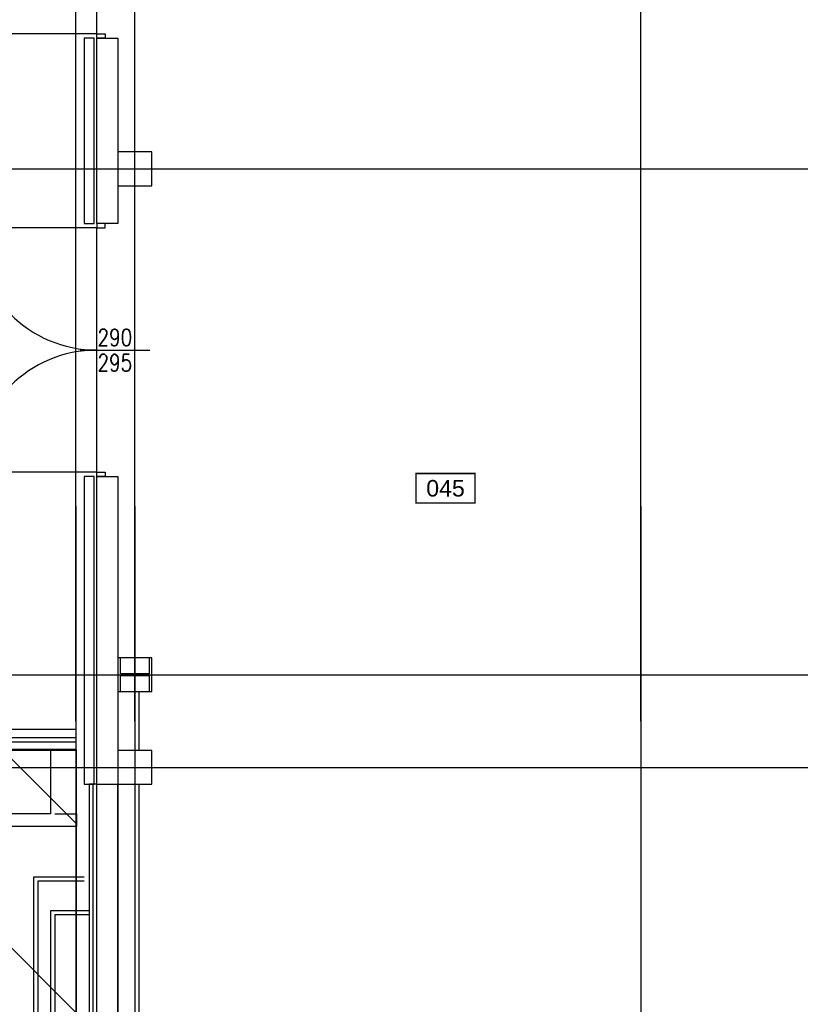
# Model space of a CAD drawing. Header units: centimetres. Extents: x -228435 to 111511, y -89367 to 428125.
# Tile 41 of 219: x -72505 to -63250, y 74190 to 85869. Entities that reach past the tile are written whole.
import ezdxf
from ezdxf.enums import TextEntityAlignment as Align

# ---------------------------------------------------------------- set-up
doc = ezdxf.new("R2010")
doc.units = ezdxf.units.CM
doc.header["$LTSCALE"] = 50
doc.linetypes.add('DASHDOT2', pattern=[12.7, 6.35, -3.175, 0, -3.175])
doc.linetypes.add('HIDDEN', pattern=[9.525, 6.35, -3.175])
doc.layers.get('0').update_dxf_attribs({"color": 8})
for name, color, linetype in [('ARCH_INFO_AREA_ETYKIETY_200', 8, 'Continuous'), ('ARCH_INFO_ETYK_DRZWI_IST', 8, 'Continuous'), ('ARCH_INFO_OSIE_IST', 8, 'DASHDOT2'), ('ARCH_MUROWANE_IST', 8, 'Continuous'), ('ARCH_NIEWIDOK_IST', 8, 'HIDDEN'), ('ARCH_OCIEPLENIE_IST', 8, 'Continuous'), ('ARCH_PRZEKROJOWE_IST', 8, 'Continuous'), ('ARCH_STAL_IST', 8, 'Continuous'), ('ARCH_WIDOK_IST', 8, 'Continuous'), ('ARCH_ŚLUSARKA_DRZWI_IST', 8, 'Continuous'), ('ARCH_ŻELBET_IST', 8, 'Continuous'), ('Dach$0$ARCH_WIDOK_IST', 8, 'Continuous'), ('Osie rzutów$0$ARCH_INFO_OSIE_OPISY_IST', 8, 'Continuous')]:
    doc.layers.add(name, color=color, linetype=linetype)
doc.styles.add('Arial', font='ARIAL.TTF')
doc.styles.add('ROMANS-50-CM', font='romans.shx', dxfattribs={"width": 0.8, "height": 10})

# ---------------------------------------------------------------- blocks, each defined once
blk = doc.blocks.new('etykieta_numer')
at = {"color": 0, "linetype": 'ByBlock', "const_width": 2.44}
blk.add_lwpolyline([(-50, -50), (-50, 0), (50, 0), (50, -50)], close=True, dxfattribs=at)
at = {"color": 0, "linetype": 'ByBlock', "style": 'Arial'}
blk.add_attdef('AECAREA:NUMBER', text='', height=28, dxfattribs=at).set_placement((0, -25), align=Align.MIDDLE)
blk = doc.blocks.new('Osie rzutów')
at = {"layer": 'ARCH_INFO_OSIE_IST', "ltscale": 10}
for p, q in [((4930, 12255), (4930, 15006.6)), ((5000, 12255), (5000, 14934.6)), ((5600, 12255), (5600, 14934.6)), ((4436, 12910), (7599.1, 12910)), ((4930, 12510), (4930, 4623.3)), ((5000, 12510), (5000, 4512.3)), ((5600, 12510), (5600, 4512.3)), ((4436, 12310), (13655, 12310)), ((4436, 12200), (13655, 12200))]:
    blk.add_line(p, q, dxfattribs=at)

msp = doc.modelspace()

# ---------------------------------------------------------------- hatches: boundary and pattern name
at = {"layer": 'Dach$0$ARCH_WIDOK_IST'}
h = msp.add_hatch(dxfattribs=at)
h.set_pattern_fill('ANSI31', color=256, scale=500, angle=90, style=0)
h.set_pattern_definition([(135, (-121139.8, -44987.4), (-1122.532, -1122.532), [])])
h.paths.add_polyline_path([(-79839.77175, 67212.63819), (-71829.77175, 67212.63819), (-71829.77175, 77212.63819), (-79839.77175, 77212.63819)])

# ---------------------------------------------------------------- linework, layer by layer
at = {"elevation": 630}
msp.add_lwpolyline([(-79839.77175, 67212.63819), (-71829.77175, 67212.63819), (-71829.77175, 77212.63819), (-79839.77175, 77212.63819)], close=True, dxfattribs=at)
at = {"layer": 'ARCH_MUROWANE_IST', "ltscale": 4}
for p, q in [((-71090, 77200, 630), (-71090, 77900, 630)), ((-71340, 71200, 630), (-71340, 76800, 630)), ((-71090, 71200, 630), (-71090, 76800, 630))]:
    msp.add_line(p, q, dxfattribs=at)
at = {"layer": 'ARCH_MUROWANE_IST', "ltscale": 4, "elevation": 630}
msp.add_lwpolyline([(-71740, 83450), (-71620, 83450), (-71620, 85650), (-71740, 85650)], close=True, dxfattribs=at)
for points in [[(-71340, 83900), (-71340, 83450), (-71590, 83450), (-71590, 85650), (-71340, 85650), (-71340, 84300)], [(-71620, 76800), (-71620, 80450), (-71740, 80450), (-71738.91076, 76800), (-71620, 76800)], [(-71590, 76800), (-71590, 80450), (-71340, 80450), (-71340, 77200)], [(-71340, 51918.2897), (-71590, 51918.2897), (-71590, 76800), (-71340, 76800), (-71340, 51918.2897)]]:
    msp.add_lwpolyline(points, dxfattribs=at)
at = {"layer": 'ARCH_NIEWIDOK_IST'}
msp.add_line((-72090, 76450, 630), (-71830, 76450, 630), dxfattribs=at)
at = {"layer": 'ARCH_OCIEPLENIE_IST'}
msp.add_line((-71635, 51918.2897, 630), (-71635, 76800, 630), dxfattribs=at)
at = {"layer": 'ARCH_PRZEKROJOWE_IST', "ltscale": 4}
msp.add_line((-71680, 75300, 630), (-72139.98607, 75300, 630), dxfattribs=at)
at = {"layer": 'ARCH_PRZEKROJOWE_IST', "ltscale": 4, "elevation": 630}
for points in [[(-71590, 76800), (-71680, 76800), (-71680, 51918.2897), (-71680, 51918.2897)], [(-72139.98607, 75300), (-72140.00091, 51868.2897)], [(-71680, 75249.99998), (-72089.98608, 75249.99998), (-72090, 51918.2897)]]:
    msp.add_lwpolyline(points, dxfattribs=at)
at = {"layer": 'ARCH_STAL_IST', "elevation": 630}
msp.add_lwpolyline([(-71310, 78300), (-71340, 78300), (-71340, 77900), (-71310, 77900), (-71310, 78090), (-70970, 78090), (-70970, 77900), (-70940, 77900), (-70940, 78300), (-70970, 78300), (-70970, 78110), (-71310, 78110), (-71310, 78300)], close=True, dxfattribs=at)
at = {"layer": 'ARCH_WIDOK_IST'}
for p, q in [((-71830, 77450, 630), (-95340, 77450, 630)), ((-71830, 77350, 630), (-95298.57864, 77350, 630)), ((-71830, 77300, 630), (-95277.86797, 77300, 630)), ((-71830, 77200, 630), (-73590, 77200, 630)), ((-72140, 77200, 630), (-72140, 76450, 630)), ((-72140, 76450, 630), (-73540, 76450, 630)), ((-71830, 76450, 630), (-71830, 76300, 630)), ((-71830, 76300, 630), (-96136.44661, 76300, 630)), ((-71740, 75700, 630), (-72340, 75700, 630)), ((-72340, 75700, 630), (-72340, 70700, 630)), ((-71740, 75650, 630), (-72290, 75650, 630)), ((-72290, 75650, 630), (-72290, 70750, 630))]:
    msp.add_line(p, q, dxfattribs=at)
at = {"layer": 'ARCH_ŚLUSARKA_DRZWI_IST'}
for p, q in [((-71590, 85700, 630), (-71590, 88575.87404, 630)), ((-71590, 80500, 630), (-71590, 83400, 630)), ((-71788.93372, 81950, 630), (-70963.31565, 81950, 630))]:
    msp.add_line(p, q, dxfattribs=at)
at = {"layer": 'ARCH_ŚLUSARKA_DRZWI_IST', "elevation": 630}
for points in [[(-71590, 85700), (-71490, 85700), (-71490, 85650), (-71590, 85650), (-71590, 85700), (-73040, 85700, -0.4142135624), (-73040, 85700), (-73040, 85700), (-73040, 85700), (-73040, 85700), (-73040, 85700)], [(-71590, 83400), (-71490, 83400), (-71490, 83450), (-71590, 83450), (-71590, 83400), (-73040, 83400, 0.4142135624), (-73040, 83400), (-73040, 83400), (-73040, 83400), (-73040, 83400), (-73040, 83400)], [(-71590, 80500), (-71490, 80500), (-71490, 80450), (-71590, 80450), (-71590, 80500), (-73040, 80500, -0.4142135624), (-73040, 80500), (-73040, 80500), (-73040, 80500), (-73040, 80500), (-73040, 80500)]]:
    msp.add_lwpolyline(points, format="xyb", dxfattribs=at)
at = {"layer": 'ARCH_ŚLUSARKA_DRZWI_IST'}
for centre, start, end in [((-71590, 85700, 630), 90, 180), ((-71590, 83400, 630), 180, 270), ((-71590, 80500, 630), 90, 180)]:
    msp.add_arc(centre, 1450, start, end, dxfattribs=at)
at = {"layer": 'ARCH_ŻELBET_IST', "ltscale": 4, "elevation": 630}
for points in [[(-71340, 83900), (-70940, 83900), (-70940, 84300), (-71340, 84300)], [(-71340, 77900), (-70940, 77900), (-70940, 78300), (-71340, 78300)], [(-71340, 77900), (-70940, 77900), (-70940, 78300), (-71340, 78300)], [(-71340, 76800), (-70940, 76800), (-70940, 77200), (-71340, 77200)]]:
    msp.add_lwpolyline(points, close=True, dxfattribs=at)

# ---------------------------------------------------------------- block references
at = {"layer": 'ARCH_INFO_AREA_ETYKIETY_200', "linetype": 'Continuous', "lineweight": -3, "xscale": 7, "yscale": 7, "zscale": 10}
msp.add_blockref('etykieta_numer', (-67456.03045, 80486.21913, 630), dxfattribs=at).add_auto_attribs({'AECAREA:NUMBER': '045'})
at = {"layer": 'Osie rzutów$0$ARCH_INFO_OSIE_OPISY_IST', "xscale": 10, "yscale": 10, "zscale": 10}
msp.add_blockref('Osie rzutów', (-121140, -45000, 630), dxfattribs=at)

# ---------------------------------------------------------------- texts
at = {"layer": 'ARCH_INFO_ETYK_DRZWI_IST', "insert": (-71376.84732, 81950, 630), "char_height": 200, "width": 100, "attachment_point": 5, "line_spacing_factor": 0.9, "style": 'ROMANS-50-CM'}
msp.add_mtext('290\\P295', dxfattribs=at)

doc.saveas('drawing.dxf')
